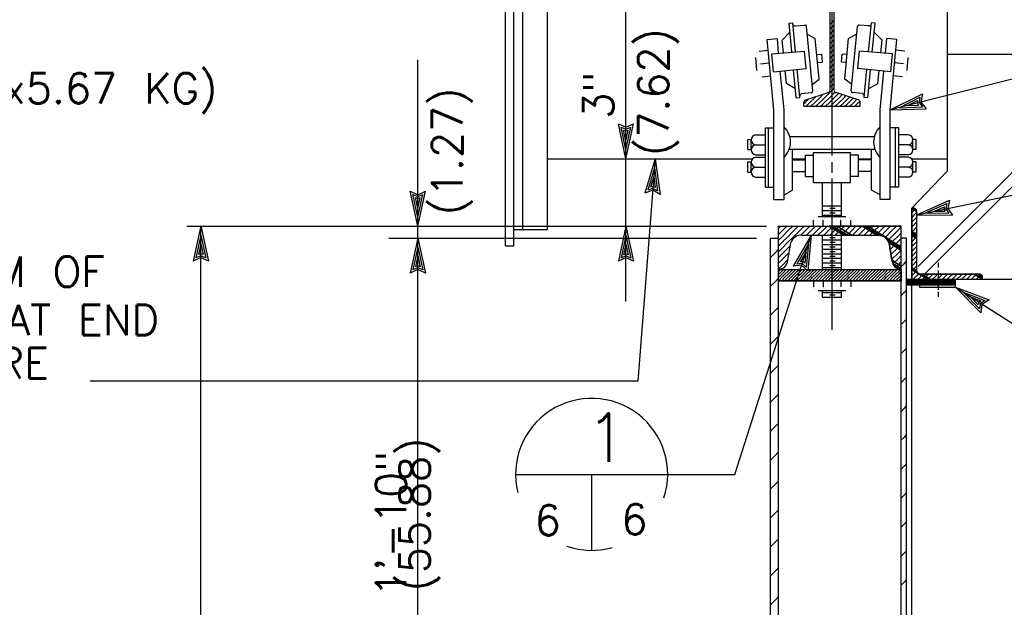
# Model space of a CAD drawing. Extents: x -23 to 2859, y -15 to 3983.
# Tile 17 of 50: x -0.8 to 3.25, y 7.45 to 9.87. Entities that reach past the tile are written whole.
import ezdxf
from ezdxf.enums import TextEntityAlignment as Align

# ---------------------------------------------------------------- set-up
doc = ezdxf.new("R2010")
doc.units = 0
doc.header["$LTSCALE"] = 25.4
doc.header["$MEASUREMENT"] = 0
doc.layers.add('PAN_RS', color=7, linetype='CONTINUOUS')
doc.layers.add('PAN_TS', color=7, linetype='CONTINUOUS')
doc.styles.add('TXT_SHX', font='txt.shx')

# ---------------------------------------------------------------- blocks, each defined once
blk = doc.blocks.new('LT3')
at = {"layer": 'PAN_TS', "color": 24, "linetype": 'CONTINUOUS'}
for p, q in [((0, 0), (-0.0015, 0.000325)), ((-0.00135, 0), (-0.0015, 0.000325)), ((0, 0), (-0.0015, -0.000325)), ((-0.0015, -0.000325), (-0.00135, 0)), ((-0.000387, 0), (-0.001362, 0.000212)), ((-0.001275, 0), (-0.001362, 0.000212)), ((-0.000387, 0), (-0.001362, -0.000212)), ((-0.001362, -0.000212), (-0.001275, 0)), ((-0.000763, 0), (-0.001225, 0.0001)), ((-0.001187, 0), (-0.001225, 0.0001)), ((-0.000763, 0), (-0.001225, -0.0001)), ((-0.001225, -0.0001), (-0.001187, 0))]:
    blk.add_line(p, q, dxfattribs=at)

msp = doc.modelspace()

# ---------------------------------------------------------------- linework, layer by layer
at = {"layer": 'PAN_RS', "color": 7, "linetype": 'CONTINUOUS'}
for p, q in [((1.2397, 7.9979), (1.8637, 7.9979)), ((1.5517, 7.9979), (1.5517, 7.6859))]:
    msp.add_line(p, q, dxfattribs=at)
for start, end in [(341.9698, 193.8121), (251.0405, 285.7467)]:
    msp.add_arc((1.5517, 7.9979), 0.3125, start, end, dxfattribs=at)
at = {"layer": 'PAN_TS', "color": 7, "linetype": 'CONTINUOUS'}
for p, q in [((1.1977, 8.9379), (1.1977, 11.6179)), ((1.2327, 8.9379), (1.2327, 11.6179)), ((1.2687, 9.0049), (1.2687, 11.5899)), ((1.3707, 9.0049), (1.3707, 11.5069)), ((3.0137, 9.2459), (3.0137, 10.9959)), ((5.5197, 10.1909), (2.7787, 9.4959)), ((2.5397, 9.3079), (2.5397, 10.1259)), ((2.5317, 9.5779), (2.5317, 9.9639)), ((2.5477, 9.5779), (2.5477, 9.9639)), ((1.6927, 9.2949), (1.6927, 9.9417)), ((2.3627, 9.8529), (2.3777, 9.8539)), ((2.3737, 9.7329), (2.3627, 9.8529)), ((2.3887, 9.7349), (2.3777, 9.8539)), ((2.3887, 9.8409), (2.4277, 9.8449)), ((2.4607, 9.5739), (2.4347, 9.8389)), ((2.5317, 9.8489), (2.5477, 9.8649)), ((2.5317, 9.8289), (2.5477, 9.8449)), ((2.6177, 9.5739), (2.6437, 9.8389)), ((2.6907, 9.8409), (2.6507, 9.8449)), ((2.6897, 9.7349), (2.7017, 9.8539)), ((2.7167, 9.8529), (2.7007, 9.8539)), ((2.7047, 9.7329), (2.7167, 9.8529)), ((2.3657, 9.8159), (2.3347, 9.7829)), ((2.4377, 9.8079), (2.4707, 9.7889)), ((2.5317, 9.8089), (2.5477, 9.8249)), ((2.5317, 9.7889), (2.5477, 9.8049)), ((2.6407, 9.8079), (2.6077, 9.7889)), ((2.7127, 9.8159), (2.7447, 9.7829)), ((2.2727, 9.7849), (2.3147, 9.7889)), ((2.3007, 9.4959), (2.2727, 9.7849)), ((2.3197, 9.7299), (2.3147, 9.7889)), ((2.3397, 9.7309), (2.3347, 9.7829)), ((2.4867, 9.6219), (2.4707, 9.7889)), ((2.5317, 9.7689), (2.5477, 9.7849)), ((2.5317, 9.7489), (2.5477, 9.7649)), ((2.5917, 9.6219), (2.6077, 9.7889)), ((2.7397, 9.7309), (2.7447, 9.7829)), ((2.7587, 9.7299), (2.7647, 9.7889)), ((2.8057, 9.7849), (2.7647, 9.7889)), ((2.7787, 9.4959), (2.8057, 9.7849)), ((2.2307, 9.6579), (2.2257, 9.7119)), ((2.2397, 9.7379), (2.2767, 9.7419)), ((2.2917, 9.7269), (2.4257, 9.7379)), ((2.2987, 9.6529), (2.2917, 9.7269)), ((2.4327, 9.6659), (2.4257, 9.7379)), ((2.4767, 9.7239), (2.4977, 9.7249)), ((2.5007, 9.6929), (2.4977, 9.7249)), ((2.5317, 9.7289), (2.5477, 9.7449)), ((2.5317, 9.7089), (2.5477, 9.7249)), ((2.5787, 9.6929), (2.5817, 9.7249)), ((2.6017, 9.7239), (2.5817, 9.7249)), ((2.6457, 9.6659), (2.6527, 9.7379)), ((2.7877, 9.7269), (2.6527, 9.7379)), ((2.7807, 9.6529), (2.7877, 9.7269)), ((2.8387, 9.7379), (2.8017, 9.7419)), ((2.8477, 9.6579), (2.8527, 9.7119)), ((3.0137, 9.7249), (4.5057, 9.7249)), ((0.8377, 9.0179), (0.8377, 9.7024)), ((2.2457, 9.6849), (2.2817, 9.6889)), ((2.4807, 9.6909), (2.5007, 9.6929)), ((2.5317, 9.6889), (2.5477, 9.7049)), ((2.5317, 9.6689), (2.5477, 9.6849)), ((2.5987, 9.6909), (2.5787, 9.6929)), ((2.8327, 9.6849), (2.7967, 9.6889)), ((2.2517, 9.6319), (2.2877, 9.6359)), ((2.2987, 9.6529), (2.4327, 9.6659)), ((2.3427, 9.4969), (2.3267, 9.6559)), ((2.3517, 9.6039), (2.3467, 9.6579)), ((2.3917, 9.5459), (2.3807, 9.6609)), ((2.4077, 9.5469), (2.3957, 9.6629)), ((2.5317, 9.6489), (2.5477, 9.6649)), ((2.5317, 9.6289), (2.5477, 9.6449)), ((2.7807, 9.6529), (2.6457, 9.6659)), ((2.6717, 9.5469), (2.6827, 9.6629)), ((2.6867, 9.5459), (2.6977, 9.6609)), ((2.7277, 9.6039), (2.7327, 9.6579)), ((2.7367, 9.4969), (2.7517, 9.6559)), ((2.8277, 9.6319), (2.7917, 9.6359)), ((2.3887, 9.5829), (2.3517, 9.6039)), ((2.4577, 9.6009), (2.4867, 9.6219)), ((2.5317, 9.6089), (2.5477, 9.6249)), ((2.5317, 9.5889), (2.5477, 9.6049)), ((2.6207, 9.6009), (2.5917, 9.6219)), ((2.6897, 9.5829), (2.7277, 9.6039)), ((2.4137, 9.5629), (2.4547, 9.5669)), ((2.4317, 9.5379), (2.5237, 9.5669)), ((2.4687, 9.5459), (2.4727, 9.5509)), ((2.4887, 9.5459), (2.5017, 9.5599)), ((2.5087, 9.5459), (2.5287, 9.5659)), ((2.5287, 9.5659), (2.5477, 9.5849)), ((2.5287, 9.5459), (2.5487, 9.5659)), ((2.5487, 9.5659), (2.5517, 9.5689)), ((2.5487, 9.5459), (2.5657, 9.5639)), ((2.6467, 9.5379), (2.5557, 9.5669)), ((2.5687, 9.5459), (2.5807, 9.5589)), ((2.5887, 9.5459), (2.5957, 9.5539)), ((2.6087, 9.5459), (2.6107, 9.5489)), ((2.6647, 9.5629), (2.6237, 9.5669)), ((2.3917, 9.5459), (2.4077, 9.5469)), ((2.4237, 9.5109), (2.4237, 9.5259)), ((2.4237, 9.5219), (2.4287, 9.5259)), ((2.4237, 9.5109), (2.6547, 9.5109)), ((2.4287, 9.5259), (2.4437, 9.5409)), ((2.4327, 9.5109), (2.4487, 9.5259)), ((2.4487, 9.5259), (2.4687, 9.5459)), ((2.4527, 9.5109), (2.4687, 9.5259)), ((2.4687, 9.5259), (2.4887, 9.5459)), ((2.4727, 9.5109), (2.4887, 9.5259)), ((2.4887, 9.5259), (2.5087, 9.5459)), ((2.4927, 9.5109), (2.5087, 9.5259)), ((2.5087, 9.5259), (2.5287, 9.5459)), ((2.5127, 9.5109), (2.5287, 9.5259)), ((2.5287, 9.5259), (2.5487, 9.5459)), ((2.5327, 9.5109), (2.5487, 9.5259)), ((2.5487, 9.5259), (2.5687, 9.5459)), ((2.5527, 9.5109), (2.5687, 9.5259)), ((2.5687, 9.5259), (2.5887, 9.5459)), ((2.5727, 9.5109), (2.5887, 9.5259)), ((2.5887, 9.5259), (2.6087, 9.5459)), ((2.5927, 9.5109), (2.6087, 9.5259)), ((2.6087, 9.5259), (2.6257, 9.5439)), ((2.6127, 9.5109), (2.6287, 9.5259)), ((2.6287, 9.5259), (2.6417, 9.5399)), ((2.6327, 9.5109), (2.6487, 9.5259)), ((2.6487, 9.5259), (2.6537, 9.5309)), ((2.6527, 9.5109), (2.6547, 9.5129)), ((2.6547, 9.5109), (2.6547, 9.5259)), ((2.6867, 9.5459), (2.6717, 9.5469)), ((2.3007, 9.1279), (2.3007, 9.4959)), ((2.3427, 9.1279), (2.3427, 9.4959)), ((2.7367, 9.1279), (2.7367, 9.4959)), ((2.7787, 9.1279), (2.7787, 9.4959)), ((2.8877, 9.0649), (4.8057, 9.4579)), ((2.8927, 8.8529), (3.4977, 9.4569)), ((2.9227, 8.8229), (3.5267, 9.4279)), ((2.2247, 9.3929), (2.2657, 9.3929)), ((2.2657, 9.1779), (2.2657, 9.4219)), ((2.2657, 9.4219), (2.3007, 9.4219)), ((2.2787, 9.1779), (2.2787, 9.4219)), ((2.3657, 9.3869), (2.7117, 9.3869)), ((2.8137, 9.4219), (2.7787, 9.4219)), ((2.8007, 9.1779), (2.8007, 9.4219)), ((2.8537, 9.3929), (2.8127, 9.3929)), ((2.8137, 9.1779), (2.8137, 9.4219)), ((2.1937, 9.3749), (2.2067, 9.3749)), ((2.1937, 9.3329), (2.1937, 9.3749)), ((2.2067, 9.3329), (2.2067, 9.3749)), ((2.2247, 9.3529), (2.2657, 9.3529)), ((2.8537, 9.3529), (2.8127, 9.3529)), ((2.8857, 9.3749), (2.8717, 9.3749)), ((2.8717, 9.3329), (2.8717, 9.3749)), ((2.8857, 9.3329), (2.8857, 9.3749)), ((2.1937, 9.3329), (2.2067, 9.3329)), ((2.2247, 9.3119), (2.2657, 9.3119)), ((2.3637, 9.3349), (2.7157, 9.3349)), ((2.3767, 9.1659), (2.3767, 9.3349)), ((2.4297, 9.3099), (2.4627, 9.3099)), ((2.4297, 9.2219), (2.4297, 9.3099)), ((2.4627, 9.3209), (2.6157, 9.3209)), ((2.4627, 9.1979), (2.4627, 9.3209)), ((2.6157, 9.1979), (2.6157, 9.3209)), ((2.6487, 9.3099), (2.6157, 9.3099)), ((2.6487, 9.2219), (2.6487, 9.3099)), ((2.7017, 9.1659), (2.7017, 9.3349)), ((2.8537, 9.3119), (2.8127, 9.3119)), ((2.8857, 9.3329), (2.8717, 9.3329)), ((1.3707, 9.2949), (2.2107, 9.2949)), ((1.6927, 9.0179), (1.6927, 9.2949)), ((1.8127, 9.2949), (1.7417, 8.3809)), ((2.1937, 9.2819), (2.2067, 9.2819)), ((2.1937, 9.2399), (2.1937, 9.2819)), ((2.2067, 9.2399), (2.2067, 9.2819)), ((2.2247, 9.3019), (2.2657, 9.3019)), ((2.3767, 9.2949), (2.4297, 9.2949)), ((2.3767, 9.2909), (2.4297, 9.2909)), ((2.5397, 9.2379), (2.5397, 9.2809)), ((2.6477, 9.2949), (2.7007, 9.2949)), ((2.7017, 9.2909), (2.6487, 9.2909)), ((2.8537, 9.3019), (2.8127, 9.3019)), ((2.8647, 9.2949), (3.0137, 9.2949)), ((2.8857, 9.2819), (2.8717, 9.2819)), ((2.8717, 9.2399), (2.8717, 9.2819)), ((2.8857, 9.2399), (2.8857, 9.2819)), ((2.1937, 9.2399), (2.2067, 9.2399)), ((2.2247, 9.2609), (2.2657, 9.2609)), ((2.3767, 9.2429), (2.4287, 9.2429)), ((2.7017, 9.2429), (2.6507, 9.2429)), ((2.8537, 9.2609), (2.8127, 9.2609)), ((3.0137, 9.2459), (2.8667, 9.0919)), ((2.8857, 9.2399), (2.8717, 9.2399)), ((2.2247, 9.2199), (2.2657, 9.2199)), ((2.4297, 9.2219), (2.4627, 9.2219)), ((2.4627, 9.1979), (2.6157, 9.1979)), ((2.5007, 9.0579), (2.5007, 9.1969)), ((2.5397, 8.5919), (2.5397, 9.2139)), ((2.5777, 9.0579), (2.5777, 9.1969)), ((2.6487, 9.2219), (2.6157, 9.2219)), ((2.8537, 9.2199), (2.8137, 9.2199)), ((2.2657, 9.1779), (2.2997, 9.1779)), ((2.3427, 9.1469), (2.3767, 9.1659)), ((2.7367, 9.1469), (2.7017, 9.1659)), ((2.8137, 9.1779), (2.7797, 9.1779)), ((2.3007, 9.1279), (2.3427, 9.1279)), ((2.7787, 9.1279), (2.7367, 9.1279)), ((2.5007, 9.1019), (2.5777, 9.1019)), ((2.5007, 9.0829), (2.5777, 9.0829)), ((2.5007, 9.0639), (2.5777, 9.0639)), ((2.5297, 9.0919), (2.5527, 9.0919)), ((2.5297, 9.0729), (2.5527, 9.0729)), ((2.8667, 0.7299), (2.8667, 9.0919)), ((2.8667, 9.0919), (2.8737, 9.0919)), ((2.8667, 9.0739), (2.8817, 9.0889)), ((2.8667, 9.0729), (2.8667, 9.0739)), ((2.8667, 9.0539), (2.8867, 9.0739)), ((2.8867, 9.0739), (2.8877, 9.0739)), ((2.8877, 8.8339), (2.8877, 9.0779)), ((2.4627, 9.0179), (2.4627, 9.0429)), ((2.4827, 9.0579), (2.5957, 9.0579)), ((2.5027, 9.0179), (2.5027, 9.0429)), ((2.5757, 9.0179), (2.5757, 9.0429)), ((2.6167, 9.0179), (2.6167, 9.0429)), ((2.8667, 9.0529), (2.8667, 9.0539)), ((2.8667, 9.0339), (2.8867, 9.0539)), ((2.8667, 9.0329), (2.8667, 9.0339)), ((2.8667, 9.0139), (2.8867, 9.0339)), ((2.8867, 9.0539), (2.8877, 9.0539)), ((2.8867, 9.0339), (2.8877, 9.0339)), ((-0.1113, 9.0179), (2.2697, 9.0179)), ((-0.0543, 1.532), (-0.0543, 9.0189)), ((0.8377, 8.9689), (0.8377, 9.0179)), ((1.2327, 9.0049), (1.3707, 9.0049)), ((1.6927, 8.7079), (1.6927, 9.0179)), ((2.1397, 7.9979), (2.4537, 8.9809)), ((2.3197, 0.7839), (2.3197, 9.0179)), ((2.3197, 9.0179), (2.8237, 9.0179)), ((2.3197, 9.0079), (2.3297, 9.0179)), ((2.3197, 8.9839), (2.3347, 8.9989)), ((2.3347, 8.9989), (2.3537, 9.0179)), ((2.3347, 8.9749), (2.3577, 8.9989)), ((2.3577, 8.9989), (2.3777, 9.0179)), ((2.3577, 8.9749), (2.3817, 8.9989)), ((2.3817, 8.9989), (2.4007, 9.0179)), ((2.3817, 8.9749), (2.4057, 8.9989)), ((2.4057, 8.9989), (2.4247, 9.0179)), ((2.4107, 8.9809), (2.4287, 8.9989)), ((2.4157, 8.9809), (2.7277, 8.9809)), ((2.4287, 8.9989), (2.4487, 9.0179)), ((2.4347, 8.9809), (2.4527, 8.9989)), ((2.4527, 8.9989), (2.4717, 9.0179)), ((2.4587, 8.9809), (2.4767, 8.9989)), ((2.4767, 8.9989), (2.4957, 9.0179)), ((2.4817, 8.9809), (2.4997, 8.9989)), ((2.4997, 8.9989), (2.5197, 9.0179)), ((2.5007, 8.8399), (2.5007, 8.9809)), ((2.5057, 8.9809), (2.5237, 8.9989)), ((2.5237, 8.9989), (2.5427, 9.0179)), ((2.5297, 8.9809), (2.5477, 8.9989)), ((2.5477, 8.9989), (2.5667, 9.0179)), ((2.5527, 8.9809), (2.5707, 8.9989)), ((2.5707, 8.9989), (2.5907, 9.0179)), ((2.5767, 8.9809), (2.5947, 8.9989)), ((2.5777, 8.8399), (2.5777, 8.9809)), ((2.5947, 8.9989), (2.6137, 9.0179)), ((2.6007, 8.9809), (2.6187, 8.9989)), ((2.6187, 8.9989), (2.6377, 9.0179)), ((2.6237, 8.9809), (2.6417, 8.9989)), ((2.6417, 8.9989), (2.6617, 9.0179)), ((2.6477, 8.9809), (2.6657, 8.9989)), ((2.6657, 8.9989), (2.6847, 9.0179)), ((2.6717, 8.9809), (2.6897, 8.9989)), ((2.6897, 8.9989), (2.7087, 9.0179)), ((2.6947, 8.9809), (2.7127, 8.9989)), ((2.7127, 8.9989), (2.7327, 9.0179)), ((2.7187, 8.9809), (2.7367, 8.9989)), ((2.7367, 8.9989), (2.7557, 9.0179)), ((2.7407, 8.9789), (2.7607, 8.9989)), ((2.7607, 8.9989), (2.7797, 9.0179)), ((2.7607, 8.9749), (2.7837, 8.9989)), ((2.7837, 8.9989), (2.8037, 9.0179)), ((2.7837, 8.9749), (2.8077, 8.9989)), ((2.8077, 8.9989), (2.8237, 9.0149)), ((2.8077, 8.9749), (2.8237, 8.9909)), ((2.8237, 0.7839), (2.8237, 9.0179)), ((2.8667, 9.0129), (2.8667, 9.0139)), ((2.8667, 8.9939), (2.8867, 9.0139)), ((2.8667, 8.9929), (2.8667, 8.9939)), ((2.8667, 8.9739), (2.8867, 8.9939)), ((2.8867, 9.0139), (2.8877, 9.0139)), ((2.8867, 8.9939), (2.8877, 8.9939)), ((0.7187, 8.9689), (2.2297, 8.9689)), ((0.8377, 7.1359), (0.8377, 8.9689)), ((2.2867, 0.7299), (2.2867, 8.9689)), ((2.2867, 8.9689), (2.3197, 8.9689)), ((2.3197, 8.9599), (2.3347, 8.9749)), ((2.3197, 8.9369), (2.3347, 8.9519)), ((2.3347, 8.9519), (2.3577, 8.9749)), ((2.3347, 8.9279), (2.3577, 8.9519)), ((2.3577, 8.9519), (2.3817, 8.9749)), ((2.3577, 8.8779), (2.3697, 8.9499)), ((2.5007, 8.9619), (2.5777, 8.9619)), ((2.5007, 8.9429), (2.5777, 8.9429)), ((2.5297, 8.9709), (2.5527, 8.9709)), ((2.5297, 8.9519), (2.5527, 8.9519)), ((2.7567, 8.9719), (2.7607, 8.9749)), ((2.7687, 8.9599), (2.7837, 8.9749)), ((2.7857, 8.8779), (2.7737, 8.9499)), ((2.7747, 8.9419), (2.7837, 8.9519)), ((2.7837, 8.9519), (2.8077, 8.9749)), ((2.7837, 8.9279), (2.8077, 8.9519)), ((2.8077, 8.9519), (2.8237, 8.9669)), ((2.8077, 8.9279), (2.8237, 8.9439)), ((2.8457, 8.9689), (2.8237, 8.9689)), ((2.8457, 0.7299), (2.8457, 8.9689)), ((2.8667, 8.9729), (2.8667, 8.9739)), ((2.8667, 8.9539), (2.8867, 8.9739)), ((2.8667, 8.9529), (2.8667, 8.9539)), ((2.8667, 8.9339), (2.8867, 8.9539)), ((2.8867, 8.9739), (2.8877, 8.9739)), ((2.8867, 8.9539), (2.8877, 8.9539)), ((1.1977, 8.9379), (1.2327, 8.9379)), ((2.2867, 8.8899), (2.3057, 8.9089)), ((2.3057, 8.9089), (2.3197, 8.9229)), ((2.3197, 8.9129), (2.3347, 8.9279)), ((2.3197, 8.8889), (2.3347, 8.9039)), ((2.3347, 8.9039), (2.3577, 8.9279)), ((2.3347, 8.8809), (2.3577, 8.9039)), ((2.3577, 8.9279), (2.3677, 8.9379)), ((2.3577, 8.9039), (2.3627, 8.9089)), ((2.5007, 8.9239), (2.5777, 8.9239)), ((2.5007, 8.9049), (2.5777, 8.9049)), ((2.5297, 8.9329), (2.5527, 8.9329)), ((2.5297, 8.9139), (2.5527, 8.9139)), ((2.7777, 8.9219), (2.7837, 8.9279)), ((2.7817, 8.9019), (2.7837, 8.9039)), ((2.7837, 8.9039), (2.8077, 8.9279)), ((2.7847, 8.8819), (2.8077, 8.9039)), ((2.8077, 8.9039), (2.8237, 8.9199)), ((2.8667, 8.9329), (2.8667, 8.9339)), ((2.8667, 8.9139), (2.8867, 8.9339)), ((2.8667, 8.9129), (2.8667, 8.9139)), ((2.8667, 8.8939), (2.8867, 8.9139)), ((2.8867, 8.9339), (2.8877, 8.9339)), ((2.8867, 8.9139), (2.8877, 8.9139)), ((2.3197, 8.8659), (2.3347, 8.8809)), ((2.3347, 8.8569), (2.3577, 8.8809)), ((2.5007, 8.8859), (2.5777, 8.8859)), ((2.5007, 8.8669), (2.5777, 8.8669)), ((2.5297, 8.8949), (2.5527, 8.8949)), ((2.5297, 8.8759), (2.5527, 8.8759)), ((2.7897, 8.8629), (2.8077, 8.8809)), ((2.8077, 8.8809), (2.8237, 8.8969)), ((2.8077, 8.8569), (2.8237, 8.8729)), ((2.8237, 8.8519), (2.8357, 8.8639)), ((2.8357, 8.8639), (2.8457, 8.8739)), ((2.8667, 8.8929), (2.8667, 8.8939)), ((2.8667, 8.8739), (2.8867, 8.8939)), ((2.8667, 8.8729), (2.8667, 8.8739)), ((2.8667, 8.8539), (2.8867, 8.8739)), ((2.8867, 8.8939), (2.8877, 8.8939)), ((2.8867, 8.8739), (2.8877, 8.8739)), ((2.9767, 8.8479), (2.9767, 8.8679)), ((2.3197, 8.8419), (2.3347, 8.8569)), ((2.3197, 8.8399), (2.8237, 8.8399)), ((2.3197, 8.8319), (2.3207, 8.8329)), ((2.3197, 8.8189), (2.3207, 8.8209)), ((2.3207, 8.8329), (2.3277, 8.8399)), ((2.3207, 8.8209), (2.3337, 8.8329)), ((2.3207, 8.8079), (2.3337, 8.8209)), ((2.3337, 8.8329), (2.3397, 8.8399)), ((2.3337, 8.8209), (2.3457, 8.8329)), ((2.3337, 8.8079), (2.3457, 8.8209)), ((2.3457, 8.8329), (2.3527, 8.8399)), ((2.3457, 8.8209), (2.3587, 8.8329)), ((2.3457, 8.8079), (2.3587, 8.8209)), ((2.3587, 8.8329), (2.3657, 8.8399)), ((2.3587, 8.8209), (2.3717, 8.8329)), ((2.3587, 8.8079), (2.3717, 8.8209)), ((2.3717, 8.8329), (2.3777, 8.8399)), ((2.3717, 8.8209), (2.3837, 8.8329)), ((2.3717, 8.8079), (2.3837, 8.8209)), ((2.3837, 8.8329), (2.3907, 8.8399)), ((2.3837, 8.8209), (2.3967, 8.8329)), ((2.3837, 8.8079), (2.3967, 8.8209)), ((2.3967, 8.8329), (2.4037, 8.8399)), ((2.3967, 8.8209), (2.4097, 8.8329)), ((2.3967, 8.8079), (2.4097, 8.8209)), ((2.4097, 8.8329), (2.4157, 8.8399)), ((2.4097, 8.8209), (2.4217, 8.8329)), ((2.4097, 8.8079), (2.4217, 8.8209)), ((2.4217, 8.8329), (2.4287, 8.8399)), ((2.4217, 8.8209), (2.4347, 8.8329)), ((2.4217, 8.8079), (2.4347, 8.8209)), ((2.4347, 8.8329), (2.4417, 8.8399)), ((2.4347, 8.8209), (2.4477, 8.8329)), ((2.4347, 8.8079), (2.4477, 8.8209)), ((2.4477, 8.8329), (2.4537, 8.8399)), ((2.4477, 8.8209), (2.4597, 8.8329)), ((2.4477, 8.8079), (2.4597, 8.8209)), ((2.4597, 8.8329), (2.4667, 8.8399)), ((2.4597, 8.8209), (2.4727, 8.8329)), ((2.4597, 8.8079), (2.4727, 8.8209)), ((2.4727, 8.8329), (2.4797, 8.8399)), ((2.4727, 8.8209), (2.4857, 8.8329)), ((2.4727, 8.8079), (2.4857, 8.8209)), ((2.4857, 8.8329), (2.4917, 8.8399)), ((2.4857, 8.8209), (2.4977, 8.8329)), ((2.4857, 8.8079), (2.4977, 8.8209)), ((2.4977, 8.8329), (2.5047, 8.8399)), ((2.4977, 8.8209), (2.5107, 8.8329)), ((2.4977, 8.8079), (2.5107, 8.8209)), ((2.5007, 8.8479), (2.5777, 8.8479)), ((2.5107, 8.8329), (2.5177, 8.8399)), ((2.5107, 8.8209), (2.5237, 8.8329)), ((2.5107, 8.8079), (2.5237, 8.8209)), ((2.5237, 8.8329), (2.5297, 8.8399)), ((2.5237, 8.8209), (2.5357, 8.8329)), ((2.5237, 8.8079), (2.5357, 8.8209)), ((2.5297, 8.8569), (2.5527, 8.8569)), ((2.5357, 8.8329), (2.5427, 8.8399)), ((2.5357, 8.8209), (2.5487, 8.8329)), ((2.5357, 8.8079), (2.5487, 8.8209)), ((2.5487, 8.8329), (2.5557, 8.8399)), ((2.5487, 8.8209), (2.5617, 8.8329)), ((2.5487, 8.8079), (2.5617, 8.8209)), ((2.5617, 8.8329), (2.5677, 8.8399)), ((2.5617, 8.8209), (2.5737, 8.8329)), ((2.5617, 8.8079), (2.5737, 8.8209)), ((2.5737, 8.8329), (2.5807, 8.8399)), ((2.5737, 8.8209), (2.5867, 8.8329)), ((2.5737, 8.8079), (2.5867, 8.8209)), ((2.5867, 8.8329), (2.5937, 8.8399)), ((2.5867, 8.8209), (2.5997, 8.8329)), ((2.5867, 8.8079), (2.5997, 8.8209)), ((2.5997, 8.8329), (2.6057, 8.8399)), ((2.5997, 8.8209), (2.6117, 8.8329)), ((2.5997, 8.8079), (2.6117, 8.8209)), ((2.6117, 8.8329), (2.6187, 8.8399)), ((2.6117, 8.8209), (2.6247, 8.8329)), ((2.6117, 8.8079), (2.6247, 8.8209)), ((2.6247, 8.8329), (2.6317, 8.8399)), ((2.6247, 8.8209), (2.6377, 8.8329)), ((2.6247, 8.8079), (2.6377, 8.8209)), ((2.6377, 8.8329), (2.6437, 8.8399)), ((2.6377, 8.8209), (2.6497, 8.8329)), ((2.6377, 8.8079), (2.6497, 8.8209)), ((2.6497, 8.8329), (2.6567, 8.8399)), ((2.6497, 8.8209), (2.6627, 8.8329)), ((2.6497, 8.8079), (2.6627, 8.8209)), ((2.6627, 8.8329), (2.6697, 8.8399)), ((2.6627, 8.8209), (2.6757, 8.8329)), ((2.6627, 8.8079), (2.6757, 8.8209)), ((2.6757, 8.8329), (2.6817, 8.8399)), ((2.6757, 8.8209), (2.6877, 8.8329)), ((2.6757, 8.8079), (2.6877, 8.8209)), ((2.6877, 8.8329), (2.6947, 8.8399)), ((2.6877, 8.8209), (2.7007, 8.8329)), ((2.6877, 8.8079), (2.7007, 8.8209)), ((2.7007, 8.8329), (2.7077, 8.8399)), ((2.7007, 8.8209), (2.7137, 8.8329)), ((2.7007, 8.8079), (2.7137, 8.8209)), ((2.7137, 8.8329), (2.7197, 8.8399)), ((2.7137, 8.8209), (2.7257, 8.8329)), ((2.7137, 8.8079), (2.7257, 8.8209)), ((2.7257, 8.8329), (2.7327, 8.8399)), ((2.7257, 8.8209), (2.7387, 8.8329)), ((2.7257, 8.8079), (2.7387, 8.8209)), ((2.7387, 8.8329), (2.7457, 8.8399)), ((2.7387, 8.8209), (2.7517, 8.8329)), ((2.7387, 8.8079), (2.7517, 8.8209)), ((2.7517, 8.8329), (2.7577, 8.8399)), ((2.7517, 8.8209), (2.7637, 8.8329)), ((2.7517, 8.8079), (2.7637, 8.8209)), ((2.7637, 8.8329), (2.7707, 8.8399)), ((2.7637, 8.8209), (2.7767, 8.8329)), ((2.7637, 8.8079), (2.7767, 8.8209)), ((2.7767, 8.8329), (2.7837, 8.8399)), ((2.7767, 8.8209), (2.7897, 8.8329)), ((2.7767, 8.8079), (2.7897, 8.8209)), ((2.7897, 8.8329), (2.7957, 8.8399)), ((2.7897, 8.8209), (2.8017, 8.8329)), ((2.7897, 8.8079), (2.8017, 8.8209)), ((2.8007, 8.8499), (2.8077, 8.8569)), ((2.8017, 8.8329), (2.8087, 8.8399)), ((2.8017, 8.8209), (2.8147, 8.8329)), ((2.8017, 8.8079), (2.8147, 8.8209)), ((2.8147, 8.8329), (2.8217, 8.8399)), ((2.8147, 8.8209), (2.8237, 8.8299)), ((2.8157, 8.8419), (2.8237, 8.8489)), ((2.8667, 8.8529), (2.8667, 8.8539)), ((2.8667, 8.8339), (2.8867, 8.8539)), ((2.8667, 8.8329), (2.8667, 8.8339)), ((2.8667, 8.8139), (2.8867, 8.8339)), ((2.8867, 8.8539), (2.8877, 8.8539)), ((2.8867, 8.8339), (2.8877, 8.8339)), ((2.8867, 8.8139), (2.8957, 8.8219)), ((2.9007, 8.8209), (3.1447, 8.8209)), ((2.9067, 8.8139), (2.9137, 8.8209)), ((2.9267, 8.8139), (2.9337, 8.8209)), ((2.9467, 8.8139), (2.9537, 8.8209)), ((2.9667, 8.8139), (2.9737, 8.8209)), ((2.9767, 8.7569), (2.9767, 8.8359)), ((2.9867, 8.8139), (2.9937, 8.8209)), ((3.0067, 8.8139), (3.0137, 8.8209)), ((3.0267, 8.8139), (3.0337, 8.8209)), ((3.0467, 8.8139), (3.0537, 8.8209)), ((3.0667, 8.8139), (3.0737, 8.8209)), ((3.0867, 8.8139), (3.0937, 8.8209)), ((3.1067, 8.8139), (3.1137, 8.8209)), ((3.1267, 8.8139), (3.1337, 8.8209)), ((2.2867, 8.7709), (2.3057, 8.7899)), ((2.3057, 8.7899), (2.3197, 8.8039)), ((2.3197, 8.8069), (2.3207, 8.8079)), ((2.3197, 8.7939), (2.3207, 8.7949)), ((2.3197, 8.7939), (2.8237, 8.7939)), ((2.3207, 8.7949), (2.3337, 8.8079)), ((2.3317, 8.7939), (2.3337, 8.7949)), ((2.3337, 8.7949), (2.3457, 8.8079)), ((2.3447, 8.7939), (2.3457, 8.7949)), ((2.3457, 8.7949), (2.3587, 8.8079)), ((2.3577, 8.7939), (2.3587, 8.7949)), ((2.3587, 8.7949), (2.3717, 8.8079)), ((2.3697, 8.7939), (2.3717, 8.7949)), ((2.3717, 8.7949), (2.3837, 8.8079)), ((2.3827, 8.7939), (2.3837, 8.7949)), ((2.3837, 8.7949), (2.3967, 8.8079)), ((2.3957, 8.7939), (2.3967, 8.7949)), ((2.3967, 8.7949), (2.4097, 8.8079)), ((2.4077, 8.7939), (2.4097, 8.7949)), ((2.4097, 8.7949), (2.4217, 8.8079)), ((2.4207, 8.7939), (2.4217, 8.7949)), ((2.4217, 8.7949), (2.4347, 8.8079)), ((2.4337, 8.7939), (2.4347, 8.7949)), ((2.4347, 8.7949), (2.4477, 8.8079)), ((2.4457, 8.7939), (2.4477, 8.7949)), ((2.4477, 8.7949), (2.4597, 8.8079)), ((2.4587, 8.7939), (2.4597, 8.7949)), ((2.4597, 8.7949), (2.4727, 8.8079)), ((2.4627, 8.7939), (2.4627, 8.7689)), ((2.4717, 8.7939), (2.4727, 8.7949)), ((2.4727, 8.7949), (2.4857, 8.8079)), ((2.4837, 8.7939), (2.4857, 8.7949)), ((2.4857, 8.7949), (2.4977, 8.8079)), ((2.4967, 8.7939), (2.4977, 8.7949)), ((2.4977, 8.7949), (2.5107, 8.8079)), ((2.5027, 8.7939), (2.5027, 8.7689)), ((2.5097, 8.7939), (2.5107, 8.7949)), ((2.5107, 8.7949), (2.5237, 8.8079)), ((2.5217, 8.7939), (2.5237, 8.7949)), ((2.5237, 8.7949), (2.5357, 8.8079)), ((2.5347, 8.7939), (2.5357, 8.7949)), ((2.5357, 8.7949), (2.5487, 8.8079)), ((2.5477, 8.7939), (2.5487, 8.7949)), ((2.5487, 8.7949), (2.5617, 8.8079)), ((2.5597, 8.7939), (2.5617, 8.7949)), ((2.5617, 8.7949), (2.5737, 8.8079)), ((2.5727, 8.7939), (2.5737, 8.7949)), ((2.5737, 8.7949), (2.5867, 8.8079)), ((2.5757, 8.7939), (2.5757, 8.7689)), ((2.5857, 8.7939), (2.5867, 8.7949)), ((2.5867, 8.7949), (2.5997, 8.8079)), ((2.5977, 8.7939), (2.5997, 8.7949)), ((2.5997, 8.7949), (2.6117, 8.8079)), ((2.6107, 8.7939), (2.6117, 8.7949)), ((2.6117, 8.7949), (2.6247, 8.8079)), ((2.6167, 8.7939), (2.6167, 8.7689)), ((2.6237, 8.7939), (2.6247, 8.7949)), ((2.6247, 8.7949), (2.6377, 8.8079)), ((2.6357, 8.7939), (2.6377, 8.7949)), ((2.6377, 8.7949), (2.6497, 8.8079)), ((2.6487, 8.7939), (2.6497, 8.7949)), ((2.6497, 8.7949), (2.6627, 8.8079)), ((2.6617, 8.7939), (2.6627, 8.7949)), ((2.6627, 8.7949), (2.6757, 8.8079)), ((2.6737, 8.7939), (2.6757, 8.7949)), ((2.6757, 8.7949), (2.6877, 8.8079)), ((2.6867, 8.7939), (2.6877, 8.7949)), ((2.6877, 8.7949), (2.7007, 8.8079)), ((2.6997, 8.7939), (2.7007, 8.7949)), ((2.7007, 8.7949), (2.7137, 8.8079)), ((2.7117, 8.7939), (2.7137, 8.7949)), ((2.7137, 8.7949), (2.7257, 8.8079)), ((2.7247, 8.7939), (2.7257, 8.7949)), ((2.7257, 8.7949), (2.7387, 8.8079)), ((2.7377, 8.7939), (2.7387, 8.7949)), ((2.7387, 8.7949), (2.7517, 8.8079)), ((2.7497, 8.7939), (2.7517, 8.7949)), ((2.7517, 8.7949), (2.7637, 8.8079)), ((2.7627, 8.7939), (2.7637, 8.7949)), ((2.7637, 8.7949), (2.7767, 8.8079)), ((2.7757, 8.7939), (2.7767, 8.7949)), ((2.7767, 8.7949), (2.7897, 8.8079)), ((2.7877, 8.7939), (2.7897, 8.7949)), ((2.7897, 8.7949), (2.8017, 8.8079)), ((2.8007, 8.7939), (2.8017, 8.7949)), ((2.8017, 8.7949), (2.8147, 8.8079)), ((2.8137, 8.7939), (2.8147, 8.7949)), ((2.8147, 8.8079), (2.8237, 8.8169)), ((2.8147, 8.7949), (2.8237, 8.8039)), ((2.8457, 8.7999), (3.0467, 8.7999)), ((2.8457, 8.7979), (3.0467, 8.7979)), ((2.8457, 8.7969), (3.0467, 8.7969)), ((2.8457, 8.7949), (3.0467, 8.7949)), ((2.8457, 8.7939), (3.0467, 8.7939)), ((2.8457, 8.7919), (3.0467, 8.7919)), ((2.8457, 8.7909), (3.0467, 8.7909)), ((2.8457, 8.7889), (3.0467, 8.7889)), ((2.8457, 8.7879), (3.0467, 8.7879)), ((2.8457, 8.7859), (3.0467, 8.7859)), ((2.8457, 8.7849), (3.0467, 8.7849)), ((2.8457, 8.7829), (3.0467, 8.7829)), ((2.8457, 8.7819), (3.0467, 8.7819)), ((2.8457, 8.7799), (3.0467, 8.7799)), ((2.8667, 8.8129), (2.8667, 8.8139)), ((2.8667, 8.7999), (4.9697, 8.7999)), ((2.8727, 8.7999), (2.8867, 8.8139)), ((2.8927, 8.7999), (2.9067, 8.8139)), ((2.9127, 8.7999), (2.9267, 8.8139)), ((2.9327, 8.7999), (2.9467, 8.8139)), ((2.9527, 8.7999), (2.9667, 8.8139)), ((2.9727, 8.7999), (2.9867, 8.8139)), ((2.9927, 8.7999), (3.0067, 8.8139)), ((3.0127, 8.7999), (3.0267, 8.8139)), ((3.0327, 8.7999), (3.0467, 8.8139)), ((3.0467, 8.7669), (3.0467, 8.7999)), ((3.0527, 8.7999), (3.0667, 8.8139)), ((3.0727, 8.7999), (3.0867, 8.8139)), ((3.0927, 8.7999), (3.1067, 8.8139)), ((3.1127, 8.7999), (3.1267, 8.8139)), ((3.1327, 8.7999), (3.1467, 8.8139)), ((3.1467, 8.8139), (3.1517, 8.8189)), ((3.1527, 8.7999), (3.1577, 8.8049)), ((3.1577, 8.7999), (3.1577, 8.8079)), ((2.4827, 8.7539), (2.5957, 8.7539)), ((2.5007, 8.7269), (2.5007, 8.7539)), ((2.5007, 8.7459), (2.5777, 8.7459)), ((2.5777, 8.7269), (2.5777, 8.7539)), ((2.8237, 8.7329), (2.8357, 8.7449)), ((2.8357, 8.7449), (2.8457, 8.7549)), ((2.8457, 8.7779), (3.0467, 8.7779)), ((2.8457, 8.7769), (3.0467, 8.7769)), ((2.8987, 8.7769), (2.8987, 8.7669)), ((2.8987, 8.7669), (3.0467, 8.7669)), ((2.9767, 8.7279), (2.9767, 8.7479)), ((3.0467, 8.7669), (4.9459, 7.5596)), ((2.5007, 8.7269), (2.5777, 8.7269)), ((2.5297, 8.7359), (2.5527, 8.7359)), ((2.2867, 8.6519), (2.3057, 8.6709)), ((2.3057, 8.6709), (2.3197, 8.6849)), ((2.8237, 8.6139), (2.8357, 8.6259)), ((2.8357, 8.6259), (2.8457, 8.6359)), ((2.2867, 8.5329), (2.3057, 8.5519)), ((2.3057, 8.5519), (2.3197, 8.5659)), ((2.8237, 8.4949), (2.8357, 8.5069)), ((2.8357, 8.5069), (2.8457, 8.5169)), ((2.2867, 8.4139), (2.3057, 8.4329)), ((2.3057, 8.4329), (2.3197, 8.4469)), ((1.7417, 8.3809), (-0.509, 8.3809)), ((2.8237, 8.3759), (2.8357, 8.3879)), ((2.8357, 8.3879), (2.8457, 8.3979)), ((2.2867, 8.2949), (2.3057, 8.3139)), ((2.3057, 8.3139), (2.3197, 8.3279)), ((2.8237, 8.2569), (2.8357, 8.2689)), ((2.8357, 8.2689), (2.8457, 8.2789)), ((2.2867, 8.1759), (2.3057, 8.1949)), ((2.3057, 8.1949), (2.3197, 8.2089)), ((2.8237, 8.1379), (2.8357, 8.1499)), ((2.8357, 8.1499), (2.8457, 8.1599)), ((2.2867, 8.0569), (2.3057, 8.0759)), ((2.3057, 8.0759), (2.3197, 8.0899)), ((2.8237, 8.0189), (2.8357, 8.0309)), ((2.8357, 8.0309), (2.8457, 8.0409)), ((1.8637, 7.9979), (2.1397, 7.9979)), ((2.3057, 7.9569), (2.3197, 7.9709)), ((2.2867, 7.9379), (2.3057, 7.9569)), ((2.8237, 7.8999), (2.8357, 7.9119)), ((2.8357, 7.9119), (2.8457, 7.9219)), ((2.3057, 7.8379), (2.3197, 7.8519)), ((2.2867, 7.8189), (2.3057, 7.8379)), ((2.8237, 7.7809), (2.8357, 7.7929)), ((2.8357, 7.7929), (2.8457, 7.8029)), ((2.3057, 7.7189), (2.3197, 7.7329)), ((2.2867, 7.6999), (2.3057, 7.7189)), ((2.8237, 7.6619), (2.8357, 7.6739)), ((2.8357, 7.6739), (2.8457, 7.6839)), ((2.3057, 7.5999), (2.3197, 7.6139)), ((2.2867, 7.5809), (2.3057, 7.5999)), ((2.8237, 7.5429), (2.8357, 7.5549)), ((2.8357, 7.5549), (2.8457, 7.5649)), ((2.3057, 7.4809), (2.3197, 7.4949)), ((2.2867, 7.4619), (2.3057, 7.4809))]:
    msp.add_line(p, q, dxfattribs=at)
at = {"layer": 'PAN_TS', "color": 7, "linetype": 'CONTINUOUS', "const_width": 0.00025}
for points in [[(2.2465, 9.6851, -0.072459), (2.243, 9.6852, -0.066495), (2.2395, 9.6864, -0.05768), (2.2362, 9.6885, -0.049127), (2.2332, 9.6916, -0.042311), (2.2306, 9.6954, -0.037493), (2.2285, 9.6998, -0.034483), (2.227, 9.7046, -0.033047), (2.2261, 9.7098, -0.033047), (2.2259, 9.715, -0.034483), (2.2264, 9.7201, -0.037493), (2.2276, 9.7248, -0.042311), (2.2294, 9.729, -0.049127), (2.2318, 9.7326, -0.05768), (2.2346, 9.7354, -0.066495), (2.2377, 9.7372, -0.072459), (2.2412, 9.7381, -0.072459)], [(2.8324, 9.6851, 0.072459), (2.8359, 9.6852, 0.066495), (2.8394, 9.6864, 0.05768), (2.8427, 9.6885, 0.049127), (2.8457, 9.6916, 0.042311), (2.8483, 9.6954, 0.037493), (2.8504, 9.6998, 0.034483), (2.8519, 9.7046, 0.033047), (2.8528, 9.7098, 0.033047), (2.853, 9.715, 0.034483), (2.8525, 9.7201, 0.037493), (2.8513, 9.7248, 0.042311), (2.8495, 9.729, 0.049127), (2.8471, 9.7326, 0.05768), (2.8443, 9.7354, 0.066495), (2.8412, 9.7372, 0.072459), (2.8378, 9.7381, 0.072459)], [(2.2515, 9.6321, -0.072459), (2.248, 9.6322, -0.066495), (2.2445, 9.6334, -0.05768), (2.2412, 9.6355, -0.049127), (2.2382, 9.6386, -0.042311), (2.2356, 9.6424, -0.037493), (2.2335, 9.6468, -0.034483), (2.232, 9.6517, -0.033047), (2.2311, 9.6568, -0.033047), (2.2309, 9.662, -0.034483), (2.2314, 9.6671, -0.037493), (2.2326, 9.6718, -0.042311), (2.2344, 9.676, -0.049127), (2.2368, 9.6796, -0.05768), (2.2396, 9.6824, -0.066495), (2.2427, 9.6842, -0.072459), (2.2462, 9.6851, -0.072459)], [(2.8274, 9.6321, 0.072459), (2.8309, 9.6322, 0.066495), (2.8344, 9.6334, 0.05768), (2.8377, 9.6355, 0.049127), (2.8407, 9.6386, 0.042311), (2.8433, 9.6424, 0.037493), (2.8454, 9.6468, 0.034483), (2.8469, 9.6517, 0.033047), (2.8478, 9.6568, 0.033047), (2.848, 9.662, 0.034483), (2.8475, 9.6671, 0.037493), (2.8463, 9.6718, 0.042311), (2.8445, 9.676, 0.049127), (2.8421, 9.6796, 0.05768), (2.8393, 9.6824, 0.066495), (2.8362, 9.6842, 0.072459), (2.8328, 9.6851, 0.072459)], [(2.4625, 9.0431, -0.067348), (2.4629, 9.046, -0.063116), (2.464, 9.0487, -0.056531), (2.4659, 9.0512, -0.049726), (2.4684, 9.0534, -0.043978), (2.4714, 9.0552, -0.039727), (2.4749, 9.0566, -0.036986), (2.4787, 9.0574, -0.035654), (2.4826, 9.0577, -0.035654), (2.4866, 9.0574, -0.036986), (2.4903, 9.0566, -0.039727), (2.4938, 9.0552, -0.043978), (2.4969, 9.0534, -0.049726), (2.4994, 9.0512, -0.056531), (2.5013, 9.0487, -0.063116), (2.5024, 9.046, -0.067348), (2.5028, 9.0431, -0.067348)], [(2.5028, 9.0431, -0.114895), (2.5035, 9.046, -0.085301), (2.5056, 9.0487, -0.057336), (2.5089, 9.0513, -0.039984), (2.5134, 9.0535, -0.030078), (2.5189, 9.0553, -0.024465), (2.5252, 9.0567, -0.021405), (2.532, 9.0575, -0.020047), (2.5391, 9.0578, -0.020047), (2.5462, 9.0575, -0.021405), (2.553, 9.0567, -0.024465), (2.5593, 9.0553, -0.030078), (2.5648, 9.0535, -0.039984), (2.5693, 9.0513, -0.057336), (2.5727, 9.0487, -0.085301), (2.5748, 9.046, -0.114895), (2.5755, 9.0431, -0.114895)], [(2.5755, 9.0431, -0.067348), (2.5758, 9.046, -0.063116), (2.577, 9.0487, -0.056531), (2.5789, 9.0512, -0.049726), (2.5814, 9.0534, -0.043978), (2.5844, 9.0552, -0.039727), (2.5879, 9.0566, -0.036986), (2.5917, 9.0574, -0.035654), (2.5956, 9.0577, -0.035654), (2.5996, 9.0574, -0.036986), (2.6033, 9.0566, -0.039727), (2.6068, 9.0552, -0.043978), (2.6099, 9.0534, -0.049726), (2.6124, 9.0512, -0.056531), (2.6142, 9.0487, -0.063116), (2.6154, 9.046, -0.067348), (2.6158, 9.0431, -0.067348)], [(2.4628, 8.7685, 0.067348), (2.4632, 8.7657, 0.063116), (2.4643, 8.7629, 0.056531), (2.4662, 8.7604, 0.049726), (2.4687, 8.7582, 0.043978), (2.4718, 8.7564, 0.039727), (2.4752, 8.7551, 0.036986), (2.479, 8.7542, 0.035654), (2.483, 8.7539, 0.035654), (2.4869, 8.7542, 0.036986), (2.4907, 8.7551, 0.039727), (2.4942, 8.7564, 0.043978), (2.4972, 8.7582, 0.049726), (2.4997, 8.7604, 0.056531), (2.5016, 8.7629, 0.063116), (2.5027, 8.7657, 0.067348), (2.5031, 8.7685, 0.067348)], [(2.5031, 8.7685, 0.114895), (2.5038, 8.7656, 0.085301), (2.5059, 8.7629, 0.057336), (2.5092, 8.7603, 0.039984), (2.5138, 8.7581, 0.030078), (2.5193, 8.7563, 0.024465), (2.5256, 8.7549, 0.021405), (2.5324, 8.7541, 0.020047), (2.5395, 8.7538, 0.020047), (2.5465, 8.7541, 0.021405), (2.5534, 8.7549, 0.024465), (2.5596, 8.7563, 0.030078), (2.5651, 8.7581, 0.039984), (2.5697, 8.7603, 0.057336), (2.573, 8.7629, 0.085301), (2.5751, 8.7656, 0.114895), (2.5758, 8.7685, 0.114895)], [(2.5758, 8.7685, 0.067348), (2.5762, 8.7657, 0.063116), (2.5773, 8.7629, 0.056531), (2.5792, 8.7604, 0.049726), (2.5817, 8.7582, 0.043978), (2.5847, 8.7564, 0.039727), (2.5882, 8.7551, 0.036986), (2.592, 8.7542, 0.035654), (2.596, 8.7539, 0.035654), (2.5999, 8.7542, 0.036986), (2.6037, 8.7551, 0.039727), (2.6072, 8.7564, 0.043978), (2.6102, 8.7582, 0.049726), (2.6127, 8.7604, 0.056531), (2.6146, 8.7629, 0.063116), (2.6157, 8.7657, 0.067348), (2.6161, 8.7685, 0.067348)]]:
    msp.add_lwpolyline(points, format="xyb", dxfattribs=at)
at = {"layer": 'PAN_TS', "color": 7, "linetype": 'CONTINUOUS'}
for points in [[(2.8667, 9.0909), (2.8877, 9.0779), (2.8876, 9.079), (2.8667, 9.0919)], [(2.8667, 9.0919), (2.8876, 9.079), (2.8868, 9.0838), (2.8737, 9.0919)], [(2.8667, 8.996), (2.8877, 8.9829), (2.8877, 9.0779), (2.8667, 9.0909)], [(2.8737, 9.0919), (2.8868, 9.0838), (2.8867, 9.0839), (2.8739, 9.0918)], [(2.8739, 9.0918), (2.8867, 9.0839), (2.8855, 9.0854), (2.8767, 9.0909)], [(2.8767, 9.0909), (2.8855, 9.0854), (2.8827, 9.0889)], [(2.5283, 9.0179), (2.588, 8.9809), (2.5882, 8.9809), (2.5285, 9.0179)], [(2.5285, 9.0179), (2.5882, 8.9809), (2.5894, 8.9809), (2.5298, 9.0179)], [(2.5298, 9.0179), (2.5894, 8.9809), (2.5915, 8.9809), (2.5318, 9.0179)], [(2.5318, 9.0179), (2.5915, 8.9809), (2.5963, 8.9809), (2.5366, 9.0179)], [(2.5366, 9.0179), (2.5963, 8.9809), (2.6016, 8.9809), (2.542, 9.0179)], [(2.542, 9.0179), (2.6016, 8.9809), (2.6196, 8.9809), (2.5599, 9.0179)], [(2.5599, 9.0179), (2.6196, 8.9809), (2.7237, 8.9809), (2.6641, 9.0179)], [(2.6641, 9.0179), (2.7237, 8.9809), (2.7277, 8.9809), (2.6681, 9.0179)], [(2.6681, 9.0179), (2.7277, 8.9809), (2.7368, 8.98), (2.6758, 9.0179)], [(2.6758, 9.0179), (2.7368, 8.98), (2.7387, 8.9799), (2.6774, 9.0179)], [(2.6774, 9.0179), (2.7387, 8.9799), (2.7477, 8.9769), (2.6816, 9.0179)], [(2.6816, 9.0179), (2.7477, 8.9769), (2.749, 8.9764), (2.6821, 9.0179)], [(2.6821, 9.0179), (2.749, 8.9764), (2.7557, 8.9739), (2.6848, 9.0179)], [(2.6848, 9.0179), (2.8237, 8.9317), (2.8237, 9.0179)], [(2.8667, 8.9944), (2.8877, 8.9814), (2.8877, 8.9829), (2.8667, 8.996)], [(2.8667, 8.9932), (2.8877, 8.9802), (2.8877, 8.9814), (2.8667, 8.9944)], [(2.8667, 8.9923), (2.8877, 8.9793), (2.8877, 8.9802), (2.8667, 8.9932)], [(2.8667, 8.9873), (2.8877, 8.9743), (2.8877, 8.9793), (2.8667, 8.9923)], [(2.8667, 8.9803), (2.8877, 8.9673), (2.8877, 8.9743), (2.8667, 8.9873)], [(2.7627, 8.9679), (2.8237, 8.93), (2.8237, 8.9317), (2.7557, 8.9739)], [(2.7631, 8.9673), (2.8237, 8.9298), (2.8237, 8.93), (2.7627, 8.9679)], [(2.7664, 8.9627), (2.8237, 8.9272), (2.8237, 8.9298), (2.7631, 8.9673)], [(2.7677, 8.9609), (2.8237, 8.9261), (2.8237, 8.9272), (2.7664, 8.9627)], [(2.7717, 8.9536), (2.8237, 8.9214), (2.8237, 8.9261), (2.7677, 8.9609)], [(2.7737, 8.9499), (2.8237, 8.9189), (2.8237, 8.9214), (2.7717, 8.9536)], [(2.7857, 8.8779), (2.8237, 8.8543), (2.8237, 8.9189), (2.7737, 8.9499)], [(2.8667, 8.8469), (2.8877, 8.8339), (2.8877, 8.9673), (2.8667, 8.9803)], [(2.7887, 8.8649), (2.8237, 8.8432), (2.8237, 8.8543), (2.7857, 8.8779)], [(2.7919, 8.8596), (2.8237, 8.8399), (2.8237, 8.8432), (2.7887, 8.8649)], [(2.7947, 8.8549), (2.8161, 8.8416), (2.8237, 8.8399), (2.7919, 8.8596)], [(2.3197, 8.7939), (2.3197, 8.8399), (2.8237, 8.8399), (2.8237, 8.7939)], [(2.8007, 8.8499), (2.8128, 8.8424), (2.8161, 8.8416), (2.7947, 8.8549)], [(2.8052, 8.8463), (2.8107, 8.8429), (2.8128, 8.8424), (2.8007, 8.8499)], [(2.8057, 8.8459), (2.8107, 8.8429), (2.8052, 8.8463)], [(2.8667, 8.8435), (2.8887, 8.8299), (2.8877, 8.8339), (2.8667, 8.8469)], [(2.8667, 8.842), (2.8892, 8.828), (2.8887, 8.8299), (2.8667, 8.8435)], [(2.8667, 8.8401), (2.8897, 8.8259), (2.8892, 8.828), (2.8667, 8.842)], [(2.8667, 8.84), (2.8927, 8.8239), (2.8897, 8.8259), (2.8667, 8.8401)], [(2.8667, 8.8399), (2.8957, 8.8219), (2.8927, 8.8239), (2.8667, 8.84)], [(2.8667, 8.7999), (2.9312, 8.7999), (2.8667, 8.8399)], [(2.8957, 8.8219), (2.9312, 8.7999), (2.9314, 8.7999), (2.8961, 8.8218)], [(2.8961, 8.8218), (2.9314, 8.7999), (2.9317, 8.7999), (2.8964, 8.8217)], [(2.8964, 8.8217), (2.9317, 8.7999), (2.9346, 8.7999), (2.9007, 8.8209)], [(2.9007, 8.8209), (2.9346, 8.7999), (2.9371, 8.7999), (2.9032, 8.8209)], [(2.9032, 8.8209), (2.9371, 8.7999), (2.9426, 8.7999), (2.9087, 8.8209)], [(2.9087, 8.8209), (2.9426, 8.7999), (3.1577, 8.7999), (3.1239, 8.8209)], [(3.1239, 8.8209), (3.1577, 8.7999), (3.1577, 8.8069), (3.1352, 8.8209)], [(3.1352, 8.8209), (3.1577, 8.8069), (3.1577, 8.8119), (3.1432, 8.8209)], [(3.1432, 8.8209), (3.1577, 8.8119), (3.1564, 8.8136), (3.1447, 8.8209)], [(3.1447, 8.8209), (3.1564, 8.8136), (3.1547, 8.8159), (3.1474, 8.8204)], [(3.1474, 8.8204), (3.1547, 8.8159), (3.1507, 8.8199)]]:
    msp.add_lwpolyline(points, close=True, dxfattribs=at)
for centre, radius, start, end in [((2.3969, 9.8648), 0.0258, 224.412, 250.8931), ((2.4285, 9.8379), 0.00667, 5.5446, 95.7514), ((2.6505, 9.8379), 0.00667, 84.2486, 174.4554), ((2.682, 9.8648), 0.0258, 289.1069, 315.588), ((2.4198, 9.5506), 0.0131, 115.4881, 172.0042), ((2.4542, 9.5731), 0.00667, 275.553, 5.5508), ((2.5198, 9.5775), 0.0117, 287.5835, 360), ((2.5591, 9.5775), 0.0117, 180, 252.4165), ((2.6247, 9.5731), 0.00667, 174.4492, 264.447), ((2.6591, 9.5506), 0.0131, 7.9958, 64.5119), ((2.4355, 9.5262), 0.0117, 107.6676, 180), ((2.6434, 9.5262), 0.0117, 0, 72.3324), ((2.2277, 9.3728), 0.0205, 97.9936, 262.0064), ((2.2823, 9.3636), 0.0865, 314.0834, 45.9166), ((2.7966, 9.3636), 0.0865, 134.0834, 225.9166), ((2.8512, 9.3728), 0.0205, 277.9936, 82.0064), ((2.2277, 9.3321), 0.0205, 97.9936, 262.0064), ((2.8512, 9.3321), 0.0205, 277.9936, 82.0064), ((2.2277, 9.2811), 0.0205, 97.9936, 262.0064), ((2.8512, 9.2811), 0.0205, 277.9936, 82.0064), ((2.2277, 9.2404), 0.0205, 97.9936, 262.0064), ((2.8512, 9.2404), 0.0205, 277.9936, 82.0064), ((2.8741, 9.0781), 0.0133, 0, 90), ((2.4132, 8.9356), 0.0453, 86.7508, 162.1597), ((2.7303, 8.9356), 0.0453, 17.8403, 93.2492), ((2.3169, 8.8805), 0.0407, 273.6901, 355.8051), ((2.8267, 8.8805), 0.0407, 184.1949, 266.3099), ((2.9008, 8.8342), 0.0133, 180, 270), ((3.1447, 8.8075), 0.0133, 0, 90)]:
    msp.add_arc(centre, radius, start, end, dxfattribs=at)

# ---------------------------------------------------------------- block references
at = {"layer": 'PAN_TS', "linetype": 'CONTINUOUS'}
for p, xscale, yscale, zscale, rotation in [((2.7787, 9.4959), 96.00013778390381, 96.00013778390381, 96.00013778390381, 194.2279782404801), ((1.6927, 9.2949), 96, 96, 96, 269.9999999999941), ((1.8127, 9.2949), 96.00001512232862, 96.00001512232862, 96.00001512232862, 85.5580563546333), ((0.8377, 9.0179), 96, 96, 96, 269.9999999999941), ((2.8877, 9.0649), 95.99999175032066, 95.99999175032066, 95.99999175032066, 191.5798243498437), ((-0.0543, 9.0189), 96, 96, 96, 90.00000000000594), ((1.6927, 9.0179), 96, 96, 96, 90.00000000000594), ((2.4537, 8.9809), 95.99997299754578, 95.99997299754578, 95.99997299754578, 72.28500857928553), ((0.8377, 8.9689), 96, 96, 96, 90.00000000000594), ((3.0467, 8.7669), 96.00027642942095, 96.00027642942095, 96.00027642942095, 147.1080448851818)]:
    msp.add_blockref('LT3', p, dxfattribs=dict(at, xscale=xscale, yscale=yscale, zscale=zscale, rotation=rotation))

# ---------------------------------------------------------------- texts
at = {"layer": 'PAN_RS', "color": 7, "linetype": 'CONTINUOUS', "style": 'TXT_SHX'}
for s, height, p in [('1', 0.2, (1.6133, 8.0489)), ('6', 0.125, (1.3716, 7.7469)), ('6', 0.125, (1.7276, 7.7509))]:
    msp.add_text(s, height=height, dxfattribs=at).set_placement(p, align=Align.CENTER)
at = {"layer": 'PAN_TS', "color": 7, "linetype": 'CONTINUOUS', "style": 'TXT_SHX'}
for s, p in [('(7.62)', (1.8675, 9.3066)), ('(1.27)', (1.0206, 9.0626))]:
    msp.add_text(s, height=0.125, rotation=90, dxfattribs=at).set_placement(p)
for s, p in [('(15.24x5.67 KG)', (-0.7039, 9.5227)), ('BOTTOM OF', (-0.9351, 8.7683)), ('HOOD AT END', (-0.8277, 8.5703))]:
    msp.add_text(s, height=0.125, dxfattribs=at).set_placement(p, align=Align.CENTER)
for s, p in [('3"', (1.6418, 9.5563)), ('(55.88)', (0.8867, 7.8328)), ('1\'-10"', (0.7897, 7.794))]:
    msp.add_text(s, height=0.125, rotation=90, dxfattribs=at).set_placement(p, align=Align.CENTER)
msp.add_text('CLOSURE', height=0.125, dxfattribs=at).set_placement((-0.6781, 8.3924), align=Align.RIGHT)

doc.saveas('drawing.dxf')
